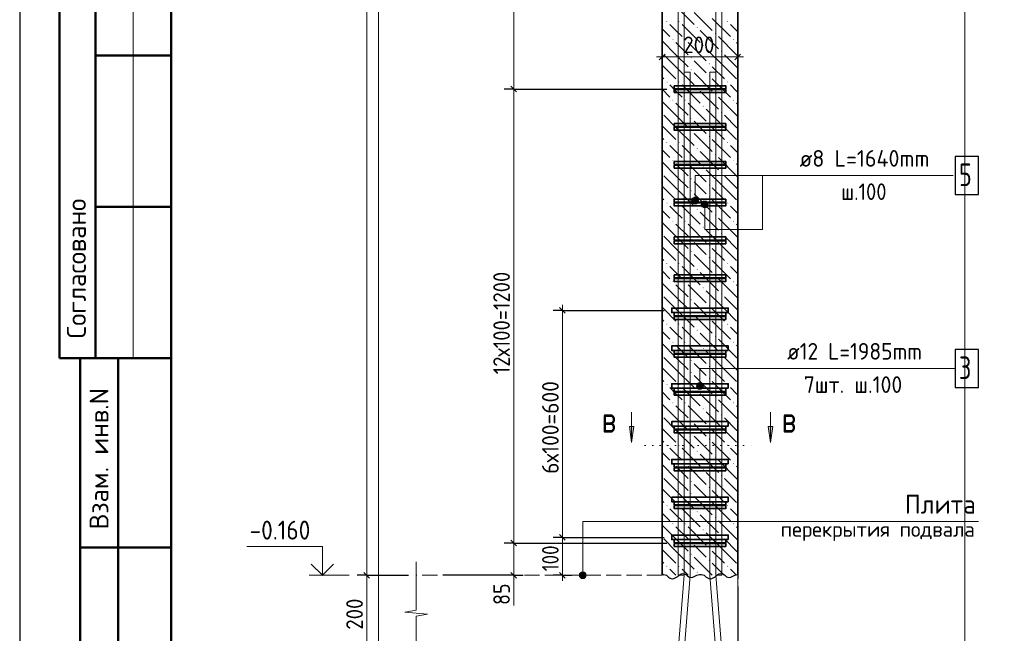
# Model space of a CAD drawing. Header units: millimetres. Extents: x 0 to 42000, y 0 to 29700.
# Tile 2 of 30: x 0 to 13014, y 5364 to 13474. Entities that reach past the tile are written whole.
import ezdxf

# ---------------------------------------------------------------- set-up
doc = ezdxf.new("R2010")
doc.units = ezdxf.units.MM
for name, pattern in [('______2', [270, 200, -70]), ('______5', [1100, 800, -100, 100, -100]), ('______9', [100, 0, -100])]:
    doc.linetypes.add(name, pattern=pattern)
for name, color, linetype, lineweight in [('S1 Продольная арматура', 52, 'Continuous', 25), ('S2 ДОП Продольная арматура', 52, 'Continuous', 25), ('Standard', 7, 'Continuous', 25), ('ЖБ Перекрытие верхний уровень', 7, 'Continuous', 18), ('Оси', 7, '______5', 13), ('Позиционная метка диаметр_ шаг', 7, 'Continuous', 13), ('Позиционная метка линия выноска', 7, 'Continuous', 13), ('Примечания', 7, 'Continuous', 13), ('Узлы символ', 7, 'Continuous', 25), ('Хомут', 52, 'Continuous', 25)]:
    doc.layers.add(name, color=color, linetype=linetype, lineweight=lineweight)
doc.layers.add('ЖБ Пилон', color=7, linetype='______2', lineweight=13, true_color=0xa0a0a0)
doc.styles.add('ISOCPEUR', font='txt')

msp = doc.modelspace()

# ---------------------------------------------------------------- hatches: boundary and pattern name
at = {"layer": 'ЖБ Пилон', "linetype": 'Continuous', "lineweight": 18, "transparency": 33554687}
for points in [[(8548, 13451), (8554, 13457), (8561, 13451), (8554, 13444)], [(8708, 13451), (8714, 13457), (8721, 13451), (8714, 13444)], [(9348, 13451), (9354, 13457), (9361, 13451), (9354, 13444)], [(8948, 13371), (8954, 13377), (8961, 13371), (8954, 13364)], [(9188, 13291), (9194, 13297), (9201, 13291), (9194, 13284)], [(8628, 13211), (8634, 13217), (8641, 13211), (8634, 13204)], [(8788, 13211), (8794, 13217), (8801, 13211), (8794, 13204)], [(9428, 13211), (9434, 13217), (9441, 13211), (9434, 13204)], [(9028, 13131), (9034, 13137), (9041, 13131), (9034, 13124)], [(9268, 13051), (9274, 13057), (9281, 13051), (9274, 13044)], [(8868, 12971), (8874, 12977), (8881, 12971), (8874, 12964)], [(9108, 12891), (9114, 12897), (9121, 12891), (9114, 12884)], [(8868, 12811), (8874, 12817), (8881, 12811), (8874, 12804)], [(8548, 12651), (8554, 12657), (8561, 12651), (8554, 12644)], [(8708, 12651), (8714, 12657), (8721, 12651), (8714, 12644)], [(9108, 12731), (9114, 12737), (9121, 12731), (9114, 12724)], [(9348, 12651), (9354, 12657), (9361, 12651), (9354, 12644)], [(8948, 12571), (8954, 12577), (8961, 12571), (8954, 12564)], [(9188, 12491), (9194, 12497), (9201, 12491), (9194, 12484)], [(8628, 12411), (8634, 12417), (8641, 12411), (8634, 12404)], [(8788, 12411), (8794, 12417), (8801, 12411), (8794, 12404)], [(9428, 12411), (9434, 12417), (9441, 12411), (9434, 12404)], [(9028, 12331), (9034, 12337), (9041, 12331), (9034, 12324)], [(9268, 12251), (9274, 12257), (9281, 12251), (9274, 12244)], [(8868, 12171), (8874, 12177), (8881, 12171), (8874, 12164)], [(8868, 12011), (8874, 12017), (8881, 12011), (8874, 12004)], [(9108, 12091), (9114, 12097), (9121, 12091), (9114, 12084)], [(8548, 11851), (8554, 11857), (8561, 11851), (8554, 11844)], [(8708, 11851), (8714, 11857), (8721, 11851), (8714, 11844)], [(9108, 11931), (9114, 11937), (9121, 11931), (9114, 11924)], [(9348, 11851), (9354, 11857), (9361, 11851), (9354, 11844)], [(8948, 11771), (8954, 11777), (8961, 11771), (8954, 11764)], [(8628, 11611), (8634, 11617), (8641, 11611), (8634, 11604)], [(8788, 11611), (8794, 11617), (8801, 11611), (8794, 11604)], [(9188, 11691), (9194, 11697), (9201, 11691), (9194, 11684)], [(9428, 11611), (9434, 11617), (9441, 11611), (9434, 11604)], [(9028, 11531), (9034, 11537), (9041, 11531), (9034, 11524)], [(9268, 11451), (9274, 11457), (9281, 11451), (9274, 11444)], [(8868, 11371), (8874, 11377), (8881, 11371), (8874, 11364)], [(8868, 11211), (8874, 11217), (8881, 11211), (8874, 11204)], [(9108, 11291), (9114, 11297), (9121, 11291), (9114, 11284)], [(9108, 11131), (9114, 11137), (9121, 11131), (9114, 11124)], [(8548, 11051), (8554, 11057), (8561, 11051), (8554, 11044)], [(8708, 11051), (8714, 11057), (8721, 11051), (8714, 11044)], [(8948, 10971), (8954, 10977), (8961, 10971), (8954, 10964)], [(9348, 11051), (9354, 11057), (9361, 11051), (9354, 11044)], [(8628, 10811), (8634, 10817), (8641, 10811), (8634, 10804)], [(8788, 10811), (8794, 10817), (8801, 10811), (8794, 10804)], [(9188, 10891), (9194, 10897), (9201, 10891), (9194, 10884)], [(9428, 10811), (9434, 10817), (9441, 10811), (9434, 10804)], [(9028, 10731), (9034, 10737), (9041, 10731), (9034, 10724)], [(8868, 10571), (8874, 10577), (8881, 10571), (8874, 10564)], [(9268, 10651), (9274, 10657), (9281, 10651), (9274, 10644)], [(8868, 10411), (8874, 10417), (8881, 10411), (8874, 10404)], [(9108, 10491), (9114, 10497), (9121, 10491), (9114, 10484)], [(9108, 10331), (9114, 10337), (9121, 10331), (9114, 10324)], [(8548, 10251), (8554, 10257), (8561, 10251), (8554, 10244)], [(8708, 10251), (8714, 10257), (8721, 10251), (8714, 10244)], [(8948, 10171), (8954, 10177), (8961, 10171), (8954, 10164)], [(9348, 10251), (9354, 10257), (9361, 10251), (9354, 10244)], [(9188, 10091), (9194, 10097), (9201, 10091), (9194, 10084)], [(8628, 10011), (8634, 10017), (8641, 10011), (8634, 10004)], [(8788, 10011), (8794, 10017), (8801, 10011), (8794, 10004)], [(9028, 9931), (9034, 9937), (9041, 9931), (9034, 9924)], [(9428, 10011), (9434, 10017), (9441, 10011), (9434, 10004)], [(8868, 9771), (8874, 9777), (8881, 9771), (8874, 9764)], [(9268, 9851), (9274, 9857), (9281, 9851), (9274, 9844)], [(9108, 9691), (9114, 9697), (9121, 9691), (9114, 9684)], [(8868, 9611), (8874, 9617), (8881, 9611), (8874, 9604)], [(9108, 9531), (9114, 9537), (9121, 9531), (9114, 9524)], [(8548, 9451), (8554, 9457), (8561, 9451), (8554, 9444)], [(8708, 9451), (8714, 9457), (8721, 9451), (8714, 9444)], [(8948, 9371), (8954, 9377), (8961, 9371), (8954, 9364)], [(9348, 9451), (9354, 9457), (9361, 9451), (9354, 9444)], [(9188, 9291), (9194, 9297), (9201, 9291), (9194, 9284)], [(8628, 9211), (8634, 9217), (8641, 9211), (8634, 9204)], [(8788, 9211), (8794, 9217), (8801, 9211), (8794, 9204)], [(9028, 9131), (9034, 9137), (9041, 9131), (9034, 9124)], [(9428, 9211), (9434, 9217), (9441, 9211), (9434, 9204)], [(9268, 9051), (9274, 9057), (9281, 9051), (9274, 9044)], [(8868, 8971), (8874, 8977), (8881, 8971), (8874, 8964)], [(9108, 8891), (9114, 8897), (9121, 8891), (9114, 8884)], [(8868, 8811), (8874, 8817), (8881, 8811), (8874, 8804)], [(9108, 8731), (9114, 8737), (9121, 8731), (9114, 8724)], [(8548, 8651), (8554, 8657), (8561, 8651), (8554, 8644)], [(8708, 8651), (8714, 8657), (8721, 8651), (8714, 8644)], [(9348, 8651), (9354, 8657), (9361, 8651), (9354, 8644)], [(8948, 8571), (8954, 8577), (8961, 8571), (8954, 8564)], [(9188, 8491), (9194, 8497), (9201, 8491), (9194, 8484)], [(8628, 8411), (8634, 8417), (8641, 8411), (8634, 8404)], [(8788, 8411), (8794, 8417), (8801, 8411), (8794, 8404)], [(9028, 8331), (9034, 8337), (9041, 8331), (9034, 8324)], [(9428, 8411), (9434, 8417), (9441, 8411), (9434, 8404)], [(9268, 8251), (9274, 8257), (9281, 8251), (9274, 8244)], [(8868, 8171), (8874, 8177), (8881, 8171), (8874, 8164)], [(9108, 8091), (9114, 8097), (9121, 8091), (9114, 8084)], [(8868, 8011), (8874, 8017), (8881, 8011), (8874, 8004)], [(8548, 7851), (8554, 7857), (8561, 7851), (8554, 7844)], [(8708, 7851), (8714, 7857), (8721, 7851), (8714, 7844)], [(9108, 7931), (9114, 7937), (9121, 7931), (9114, 7924)], [(9348, 7851), (9354, 7857), (9361, 7851), (9354, 7844)], [(8948, 7771), (8954, 7777), (8961, 7771), (8954, 7764)], [(9188, 7691), (9194, 7697), (9201, 7691), (9194, 7684)], [(8628, 7611), (8634, 7617), (8641, 7611), (8634, 7604)], [(8788, 7611), (8794, 7617), (8801, 7611), (8794, 7604)], [(9428, 7611), (9434, 7617), (9441, 7611), (9434, 7604)], [(9028, 7531), (9034, 7537), (9041, 7531), (9034, 7524)], [(9268, 7451), (9274, 7457), (9281, 7451), (9274, 7444)], [(8868, 7371), (8874, 7377), (8881, 7371), (8874, 7364)], [(9108, 7291), (9114, 7297), (9121, 7291), (9114, 7284)], [(8868, 7211), (8874, 7217), (8881, 7211), (8874, 7204)], [(8548, 7051), (8554, 7057), (8561, 7051), (8554, 7044)], [(8708, 7051), (8714, 7057), (8721, 7051), (8714, 7044)], [(9108, 7131), (9114, 7137), (9121, 7131), (9114, 7124)], [(9348, 7051), (9354, 7057), (9361, 7051), (9354, 7044)], [(8948, 6971), (8954, 6977), (8961, 6971), (8954, 6964)], [(9188, 6891), (9194, 6897), (9201, 6891), (9194, 6884)], [(8628, 6811), (8634, 6817), (8641, 6811), (8634, 6804)], [(8788, 6811), (8794, 6817), (8801, 6811), (8794, 6804)], [(9428, 6811), (9434, 6817), (9441, 6811), (9434, 6804)], [(9028, 6731), (9034, 6737), (9041, 6731), (9034, 6724)], [(9268, 6651), (9274, 6657), (9281, 6651), (9274, 6644)], [(8868, 6571), (8874, 6577), (8881, 6571), (8874, 6564)], [(8868, 6411), (8874, 6417), (8881, 6411), (8874, 6404)], [(9108, 6491), (9114, 6497), (9121, 6491), (9114, 6484)], [(8548, 6251), (8554, 6257), (8561, 6251), (8554, 6244)], [(8708, 6251), (8714, 6257), (8721, 6251), (8714, 6244)], [(9108, 6331), (9114, 6337), (9121, 6331), (9114, 6324)], [(9348, 6251), (9354, 6257), (9361, 6251), (9354, 6244)], [(8948, 6171), (8954, 6177), (8961, 6171), (8954, 6164)]]:
    msp.add_hatch(color=7, dxfattribs=at).paths.add_polyline_path(points, flags=16)
at = {"layer": 'Позиционная метка линия выноска', "linetype": 'Continuous', "lineweight": 13, "transparency": 33554687}
for points in [[(8965, 11104), (8888, 11104), (8881, 11082)], [(8965, 11104), (8881, 11082), (8971, 11082)], [(8971, 11082), (8881, 11082), (8888, 11059)], [(8949, 11120), (8904, 11120), (8888, 11104)], [(8949, 11120), (8888, 11104), (8965, 11104)], [(8971, 11082), (8888, 11059), (8965, 11059)], [(8904, 11120), (8949, 11120), (8926, 11127)], [(9015, 11054), (9093, 11054), (9077, 11070)], [(9015, 11054), (9077, 11070), (9032, 11070)], [(9032, 11070), (9077, 11070), (9054, 11077)], [(8965, 11059), (8888, 11059), (8904, 11043)], [(8965, 11059), (8904, 11043), (8949, 11043)], [(8949, 11043), (8904, 11043), (8926, 11037)], [(9009, 11032), (9099, 11032), (9093, 11054)], [(9009, 11032), (9093, 11054), (9015, 11054)], [(9015, 11009), (9099, 11032), (9009, 11032)], [(9015, 11009), (9093, 11009), (9099, 11032)], [(9032, 10993), (9093, 11009), (9015, 11009)], [(9032, 10993), (9077, 10993), (9093, 11009)], [(9077, 10993), (9032, 10993), (9054, 10987)], [(9030, 8654), (8953, 8654), (8946, 8632)], [(9030, 8654), (8946, 8632), (9036, 8632)], [(9036, 8632), (8946, 8632), (8953, 8609)], [(9014, 8670), (8969, 8670), (8953, 8654)], [(9014, 8670), (8953, 8654), (9030, 8654)], [(9036, 8632), (8953, 8609), (9030, 8609)], [(9030, 8609), (8953, 8609), (8969, 8593)], [(8969, 8670), (9014, 8670), (8991, 8677)], [(9030, 8609), (8969, 8593), (9014, 8593)], [(9014, 8593), (8969, 8593), (8991, 8587)], [(7397, 6132), (7487, 6132), (7481, 6154)], [(7397, 6132), (7481, 6154), (7403, 6154)], [(7403, 6109), (7487, 6132), (7397, 6132)], [(7403, 6154), (7481, 6154), (7465, 6170)], [(7403, 6154), (7465, 6170), (7420, 6170)], [(7403, 6109), (7481, 6109), (7487, 6132)], [(7420, 6170), (7465, 6170), (7442, 6177)], [(7420, 6093), (7481, 6109), (7403, 6109)], [(7420, 6093), (7465, 6093), (7481, 6109)], [(7465, 6093), (7420, 6093), (7442, 6087)]]:
    msp.add_hatch(color=7, dxfattribs=at).paths.add_polyline_path(points)
at = {"layer": 'Узлы символ', "linetype": 'Continuous', "lineweight": 13, "transparency": 33554687}
for points in [[(8118, 8096), (8088, 7886), (8058, 8096)], [(9952, 8096), (9922, 7886), (9892, 8096)]]:
    msp.add_hatch(color=7, dxfattribs=at).paths.add_polyline_path(points, flags=16)

# ---------------------------------------------------------------- linework, layer by layer
at = {"layer": 'S1 Продольная арматура', "color": 7, "linetype": 'Continuous', "lineweight": 18, "transparency": 33554687}
for points in [[(9201, 6132), (9201, 24457), (9196, 24494), (9184, 24532), (9164, 24567), (9140, 24596), (9112, 24619), (9077, 24639), (9039, 24652), (9001, 24657), (5701, 24657), (5701, 24737), (9007, 24737), (9057, 24730), (9109, 24713), (9157, 24686), (9197, 24653), (9230, 24613), (9257, 24565), (9274, 24513), (9281, 24462), (9281, 6132), (9201, 6132)], [(9201, 6132), (9201, 24457), (9196, 24494), (9184, 24532), (9164, 24567), (9140, 24596), (9112, 24619), (9077, 24639), (9039, 24652), (9001, 24657), (5701, 24657), (5701, 24737), (9007, 24737), (9057, 24730), (9109, 24713), (9157, 24686), (9197, 24653), (9230, 24613), (9257, 24565), (9274, 24513), (9281, 24462), (9281, 6132), (9201, 6132)], [(9201, 6132), (9201, 24457), (9196, 24494), (9184, 24532), (9164, 24567), (9140, 24596), (9112, 24619), (9077, 24639), (9039, 24652), (9001, 24657), (5701, 24657), (5701, 24737), (9007, 24737), (9057, 24730), (9109, 24713), (9157, 24686), (9197, 24653), (9230, 24613), (9257, 24565), (9274, 24513), (9281, 24462), (9281, 6132), (9201, 6132)], [(9201, 6132), (9201, 24457), (9196, 24494), (9184, 24532), (9164, 24567), (9140, 24596), (9112, 24619), (9077, 24639), (9039, 24652), (9001, 24657), (5701, 24657), (5701, 24737), (9007, 24737), (9057, 24730), (9109, 24713), (9157, 24686), (9197, 24653), (9230, 24613), (9257, 24565), (9274, 24513), (9281, 24462), (9281, 6132), (9201, 6132)], [(9201, 6132), (9201, 24457), (9196, 24494), (9184, 24532), (9164, 24567), (9140, 24596), (9112, 24619), (9077, 24639), (9039, 24652), (9001, 24657), (5701, 24657), (5701, 24737), (9007, 24737), (9057, 24730), (9109, 24713), (9157, 24686), (9197, 24653), (9230, 24613), (9257, 24565), (9274, 24513), (9281, 24462), (9281, 6132), (9201, 6132)], [(9201, 6132), (9201, 24457), (9196, 24494), (9184, 24532), (9164, 24567), (9140, 24596), (9112, 24619), (9077, 24639), (9039, 24652), (9001, 24657), (5701, 24657), (5701, 24737), (9007, 24737), (9057, 24730), (9109, 24713), (9157, 24686), (9197, 24653), (9230, 24613), (9257, 24565), (9274, 24513), (9281, 24462), (9281, 6132), (9201, 6132)], [(9201, 6132), (9201, 24457), (9196, 24494), (9184, 24532), (9164, 24567), (9140, 24596), (9112, 24619), (9077, 24639), (9039, 24652), (9001, 24657), (5701, 24657), (5701, 24737), (9007, 24737), (9057, 24730), (9109, 24713), (9157, 24686), (9197, 24653), (9230, 24613), (9257, 24565), (9274, 24513), (9281, 24462), (9281, 6132), (9201, 6132)], [(9201, 6132), (9201, 24457), (9196, 24494), (9184, 24532), (9164, 24567), (9140, 24596), (9112, 24619), (9077, 24639), (9039, 24652), (9001, 24657), (5701, 24657), (5701, 24737), (9007, 24737), (9057, 24730), (9109, 24713), (9157, 24686), (9197, 24653), (9230, 24613), (9257, 24565), (9274, 24513), (9281, 24462), (9281, 6132), (9201, 6132)], [(8701, 6132), (8701, 24357), (8696, 24394), (8684, 24432), (8664, 24467), (8640, 24496), (8612, 24519), (8577, 24539), (8539, 24552), (8501, 24557), (5201, 24557), (5201, 24637), (8507, 24637), (8557, 24630), (8609, 24613), (8657, 24586), (8697, 24553), (8730, 24513), (8757, 24465), (8774, 24413), (8781, 24362), (8781, 6132), (8701, 6132)], [(8701, 6132), (8701, 24357), (8696, 24394), (8684, 24432), (8664, 24467), (8640, 24496), (8612, 24519), (8577, 24539), (8539, 24552), (8501, 24557), (5201, 24557), (5201, 24637), (8507, 24637), (8557, 24630), (8609, 24613), (8657, 24586), (8697, 24553), (8730, 24513), (8757, 24465), (8774, 24413), (8781, 24362), (8781, 6132), (8701, 6132)], [(8701, 6132), (8701, 24357), (8696, 24394), (8684, 24432), (8664, 24467), (8640, 24496), (8612, 24519), (8577, 24539), (8539, 24552), (8501, 24557), (5201, 24557), (5201, 24637), (8507, 24637), (8557, 24630), (8609, 24613), (8657, 24586), (8697, 24553), (8730, 24513), (8757, 24465), (8774, 24413), (8781, 24362), (8781, 6132), (8701, 6132)], [(8701, 6132), (8701, 24357), (8696, 24394), (8684, 24432), (8664, 24467), (8640, 24496), (8612, 24519), (8577, 24539), (8539, 24552), (8501, 24557), (5201, 24557), (5201, 24637), (8507, 24637), (8557, 24630), (8609, 24613), (8657, 24586), (8697, 24553), (8730, 24513), (8757, 24465), (8774, 24413), (8781, 24362), (8781, 6132), (8701, 6132)], [(8701, 6132), (8701, 24357), (8696, 24394), (8684, 24432), (8664, 24467), (8640, 24496), (8612, 24519), (8577, 24539), (8539, 24552), (8501, 24557), (5201, 24557), (5201, 24637), (8507, 24637), (8557, 24630), (8609, 24613), (8657, 24586), (8697, 24553), (8730, 24513), (8757, 24465), (8774, 24413), (8781, 24362), (8781, 6132), (8701, 6132)], [(8701, 6132), (8701, 24357), (8696, 24394), (8684, 24432), (8664, 24467), (8640, 24496), (8612, 24519), (8577, 24539), (8539, 24552), (8501, 24557), (5201, 24557), (5201, 24637), (8507, 24637), (8557, 24630), (8609, 24613), (8657, 24586), (8697, 24553), (8730, 24513), (8757, 24465), (8774, 24413), (8781, 24362), (8781, 6132), (8701, 6132)], [(8701, 6132), (8701, 24357), (8696, 24394), (8684, 24432), (8664, 24467), (8640, 24496), (8612, 24519), (8577, 24539), (8539, 24552), (8501, 24557), (5201, 24557), (5201, 24637), (8507, 24637), (8557, 24630), (8609, 24613), (8657, 24586), (8697, 24553), (8730, 24513), (8757, 24465), (8774, 24413), (8781, 24362), (8781, 6132), (8701, 6132)], [(8701, 6132), (8701, 24357), (8696, 24394), (8684, 24432), (8664, 24467), (8640, 24496), (8612, 24519), (8577, 24539), (8539, 24552), (8501, 24557), (5201, 24557), (5201, 24637), (8507, 24637), (8557, 24630), (8609, 24613), (8657, 24586), (8697, 24553), (8730, 24513), (8757, 24465), (8774, 24413), (8781, 24362), (8781, 6132), (8701, 6132)], [(8701, 4092), (8701, 5134), (8781, 6133), (8781, 12782), (8861, 12782), (8861, 6130), (8781, 5130), (8781, 4092), (8701, 4092)], [(8701, 4092), (8701, 5134), (8781, 6133), (8781, 12782), (8861, 12782), (8861, 6130), (8781, 5130), (8781, 4092), (8701, 4092)], [(8701, 4092), (8701, 5134), (8781, 6133), (8781, 12782), (8861, 12782), (8861, 6130), (8781, 5130), (8781, 4092), (8701, 4092)], [(8701, 4092), (8701, 5134), (8781, 6133), (8781, 12782), (8861, 12782), (8861, 6130), (8781, 5130), (8781, 4092), (8701, 4092)], [(8701, 4092), (8701, 5134), (8781, 6133), (8781, 12782), (8861, 12782), (8861, 6130), (8781, 5130), (8781, 4092), (8701, 4092)], [(8701, 4092), (8701, 5134), (8781, 6133), (8781, 12782), (8861, 12782), (8861, 6130), (8781, 5130), (8781, 4092), (8701, 4092)], [(8701, 4092), (8701, 5134), (8781, 6133), (8781, 12782), (8861, 12782), (8861, 6130), (8781, 5130), (8781, 4092), (8701, 4092)], [(8701, 4092), (8701, 5134), (8781, 6133), (8781, 12782), (8861, 12782), (8861, 6130), (8781, 5130), (8781, 4092), (8701, 4092)], [(9201, 4092), (9201, 5130), (9121, 6130), (9121, 12782), (9201, 12782), (9201, 6133), (9281, 5134), (9281, 4092), (9201, 4092)], [(9201, 4092), (9201, 5130), (9121, 6130), (9121, 12782), (9201, 12782), (9201, 6133), (9281, 5134), (9281, 4092), (9201, 4092)], [(9201, 4092), (9201, 5130), (9121, 6130), (9121, 12782), (9201, 12782), (9201, 6133), (9281, 5134), (9281, 4092), (9201, 4092)], [(9201, 4092), (9201, 5130), (9121, 6130), (9121, 12782), (9201, 12782), (9201, 6133), (9281, 5134), (9281, 4092), (9201, 4092)], [(9201, 4092), (9201, 5130), (9121, 6130), (9121, 12782), (9201, 12782), (9201, 6133), (9281, 5134), (9281, 4092), (9201, 4092)], [(9201, 4092), (9201, 5130), (9121, 6130), (9121, 12782), (9201, 12782), (9201, 6133), (9281, 5134), (9281, 4092), (9201, 4092)], [(9201, 4092), (9201, 5130), (9121, 6130), (9121, 12782), (9201, 12782), (9201, 6133), (9281, 5134), (9281, 4092), (9201, 4092)], [(9201, 4092), (9201, 5130), (9121, 6130), (9121, 12782), (9201, 12782), (9201, 6133), (9281, 5134), (9281, 4092), (9201, 4092)]]:
    msp.add_lwpolyline(points, dxfattribs=at)
at = {"layer": 'S2 ДОП Продольная арматура', "color": 7, "linetype": 'Continuous', "lineweight": 35, "transparency": 33554687}
for points in [[(9364, 9602), (8619, 9602), (8619, 9662), (9364, 9662), (9364, 9602)], [(9364, 9602), (8619, 9602), (8619, 9662), (9364, 9662), (9364, 9602)], [(9364, 9102), (8619, 9102), (8619, 9162), (9364, 9162), (9364, 9102)], [(9364, 9102), (8619, 9102), (8619, 9162), (9364, 9162), (9364, 9102)], [(9364, 8602), (8619, 8602), (8619, 8662), (9364, 8662), (9364, 8602)], [(9364, 8602), (8619, 8602), (8619, 8662), (9364, 8662), (9364, 8602)], [(9364, 8102), (8619, 8102), (8619, 8162), (9364, 8162), (9364, 8102)], [(9364, 8102), (8619, 8102), (8619, 8162), (9364, 8162), (9364, 8102)], [(9364, 7602), (8619, 7602), (8619, 7662), (9364, 7662), (9364, 7602)], [(9364, 7602), (8619, 7602), (8619, 7662), (9364, 7662), (9364, 7602)], [(9364, 7102), (8619, 7102), (8619, 7162), (9364, 7162), (9364, 7102)], [(9364, 7102), (8619, 7102), (8619, 7162), (9364, 7162), (9364, 7102)], [(9364, 6602), (8619, 6602), (8619, 6662), (9364, 6662), (9364, 6602)], [(9364, 6602), (8619, 6602), (8619, 6662), (9364, 6662), (9364, 6602)]]:
    msp.add_lwpolyline(points, dxfattribs=at)
at = {"layer": 'S2 ДОП Продольная арматура', "color": 7, "linetype": 'Continuous', "lineweight": 25, "transparency": 33554687}
msp.add_lwpolyline([(12364, 8614), (12674, 8614), (12674, 9114), (12364, 9114), (12364, 8614)], dxfattribs=at)
at = {"layer": 'Standard', "color": 7, "linetype": 'Continuous', "lineweight": 25, "transparency": 33554687}
for p, q in [((2000, 29200), (2000, 1058)), ((8454, 12944), (8529, 13019)), ((9454, 12944), (9529, 13019)), ((6567, 12519), (6492, 12594)), ((7211, 9594), (7136, 9669)), ((7211, 6594), (7136, 6669)), ((6567, 6519), (6492, 6594)), ((4549, 6169), (4624, 6094)), ((6567, 6094), (6492, 6169)), ((7211, 6094), (7136, 6169))]:
    msp.add_line(p, q, dxfattribs=at)
at = {"layer": 'Standard', "color": 7, "linetype": 'Continuous', "lineweight": 13, "transparency": 33554687}
for p, q in [((4586, 24032), (4586, 6132)), ((6529, 12557), (6529, 19557)), ((1500, 15500), (1500, 9000)), ((8491, 12982), (8416, 12982)), ((8491, 12982), (9491, 12982)), ((9491, 12982), (9566, 12982)), ((6529, 6557), (6529, 12557)), ((7174, 9632), (7174, 9707)), ((7174, 6632), (7174, 9632)), ((6529, 6132), (6529, 6557)), ((7174, 6132), (7174, 6632)), ((4356, 6132), (3826, 6132)), ((4586, 6132), (4586, 5132)), ((6529, 6132), (6529, 6057)), ((7174, 6132), (7174, 6057))]:
    msp.add_line(p, q, dxfattribs=at)
at = {"layer": 'Standard', "color": 7, "linetype": 'Continuous', "lineweight": 50, "transparency": 33554687}
for p, q in [((527, 15500), (527, 9000)), ((527, 15500), (527, 9000)), ((1000, 15500), (1000, 9000)), ((2000, 13000), (1000, 13000)), ((2000, 11000), (1000, 11000)), ((0, 9000), (6, 9000)), ((527, 9000), (2000, 9000)), ((800, 500), (800, 9000)), ((800, 500), (800, 9000)), ((1300, 500), (1300, 9000)), ((800, 6500), (2000, 6500))]:
    msp.add_line(p, q, dxfattribs=at)
at = {"layer": 'Standard', "color": 7, "linetype": 'Continuous', "lineweight": -3, "transparency": 33554687}
for p, q in [((8491, 12982), (8491, 13107)), ((9491, 12982), (9491, 13107)), ((8491, 12982), (8491, 12857)), ((8491, 12982), (8491, 12982)), ((9491, 12982), (9491, 12857)), ((9491, 12982), (9491, 12982)), ((6529, 12557), (6404, 12557)), ((6529, 12557), (6654, 12557)), ((6529, 12557), (8551, 12557)), ((7174, 9632), (7049, 9632)), ((7174, 9632), (7299, 9632)), ((7174, 9632), (8519, 9632)), ((6529, 6557), (6404, 6557)), ((6529, 6557), (6654, 6557)), ((7174, 6632), (7049, 6632)), ((7174, 6632), (7299, 6632)), ((4586, 6132), (4461, 6132)), ((4586, 6132), (4711, 6132)), ((4586, 6132), (5141, 6132)), ((6529, 6132), (6404, 6132)), ((6529, 6132), (6654, 6132)), ((7174, 6132), (7049, 6132)), ((7174, 6132), (7299, 6132)), ((7174, 6132), (7174, 6132))]:
    msp.add_line(p, q, dxfattribs=at)
at = {"layer": 'Standard', "color": 7, "linetype": 'Continuous', "lineweight": 25, "transparency": 33554687}
msp.add_lwpolyline([(0, 0), (42000, 0), (42000, 29700), (0, 29700), (0, 0)], close=True, dxfattribs=at)
at = {"layer": 'Standard', "color": 7, "linetype": 'Continuous', "lineweight": 50, "transparency": 33554687}
msp.add_lwpolyline([(2000, 29200), (41500, 29200), (41500, 500), (2000, 500), (2000, 29200)], close=True, dxfattribs=at)
at = {"layer": 'Standard', "color": 7, "linetype": 'Continuous', "lineweight": 13, "transparency": 33554687}
for points in [[(23000, 29200), (2000, 29200), (2000, 500), (23000, 500), (23000, 29200)], [(4000, 6132), (4000, 6512), (3000, 6512)]]:
    msp.add_lwpolyline(points, dxfattribs=at)
at = {"layer": 'Standard', "color": 254, "linetype": 'Continuous', "lineweight": 18, "true_color": 0xc4c4ff, "transparency": 33554687}
msp.add_lwpolyline([(4741, 3632), (12491, 3632), (12491, 25532), (4741, 25532), (4741, 3632)], dxfattribs=at)
at = {"layer": 'Standard', "color": 7, "linetype": 'Continuous', "lineweight": -3, "transparency": 33554687}
for points in [[(6529, 6557), (7110, 6557), (7110, 6557), (8551, 6557)], [(7174, 6632), (7487, 6632), (7487, 6632), (8519, 6632)], [(6529, 6132), (6512, 6132), (6512, 6132), (6512, 6132), (6512, 6132), (6512, 6132), (6512, 6132), (6512, 6132), (6512, 6132), (6512, 6132), (6512, 6132), (5591, 6132)]]:
    msp.add_lwpolyline(points, dxfattribs=at)
at = {"layer": 'Standard', "color": 7, "linetype": 'Continuous', "lineweight": 35, "transparency": 33554687}
msp.add_lwpolyline([(4148, 6280), (4000, 6132), (3852, 6280)], dxfattribs=at)
at = {"layer": 'ЖБ Перекрытие верхний уровень', "color": 7, "linetype": '______2', "lineweight": 18, "transparency": 33554687}
for p, q in [((8491, 6132), (5241, 6132)), ((9491, 5132), (9491, 6132))]:
    msp.add_line(p, q, dxfattribs=at)
at = {"layer": 'ЖБ Пилон', "color": 7, "linetype": 'Continuous', "lineweight": 35, "transparency": 33554687}
for p, q in [((8491, 24032), (8491, 6132)), ((9491, 6132), (9491, 24032))]:
    msp.add_line(p, q, dxfattribs=at)
at = {"layer": 'ЖБ Пилон', "color": 9, "linetype": 'Continuous', "lineweight": 18, "true_color": 0xc7c7c7, "transparency": 33554687}
for p, q in [((8674, 13651), (8914, 13411)), ((8914, 13571), (9154, 13331)), ((8674, 13331), (8594, 13411)), ((8754, 13411), (8994, 13171)), ((9154, 13491), (9394, 13251)), ((9474, 13331), (9394, 13411)), ((8491, 13354), (8594, 13251)), ((8754, 13251), (8674, 13331)), ((8994, 13331), (9234, 13091)), ((9491, 13314), (9474, 13331)), ((8674, 13011), (8491, 13194)), ((8674, 13171), (8834, 13011)), ((8834, 13171), (9074, 12931)), ((9474, 13011), (9234, 13251)), ((9474, 13171), (9491, 13154)), ((9314, 12851), (9074, 13091)), ((8514, 13011), (8674, 12851)), ((8674, 13011), (8834, 12851)), ((8994, 12851), (8914, 12931)), ((9314, 13011), (9474, 12851)), ((9474, 13011), (9491, 12994)), ((8514, 12851), (8491, 12873)), ((8514, 12851), (8674, 12691)), ((8674, 12851), (8914, 12611)), ((8914, 12771), (9154, 12531)), ((9074, 12771), (8994, 12851)), ((9154, 12851), (9314, 12691)), ((9314, 12851), (9474, 12691)), ((9474, 12851), (9491, 12834)), ((8491, 12714), (8514, 12691)), ((9154, 12691), (9394, 12451)), ((8491, 12554), (8594, 12451)), ((8674, 12531), (8594, 12611)), ((8754, 12451), (8674, 12531)), ((8754, 12611), (8994, 12371)), ((8994, 12531), (9234, 12291)), ((9474, 12531), (9394, 12611)), ((9491, 12514), (9474, 12531)), ((8674, 12211), (8491, 12394)), ((8674, 12371), (8834, 12211)), ((8834, 12371), (9074, 12131)), ((9474, 12211), (9234, 12451)), ((9474, 12371), (9491, 12354)), ((9314, 12051), (9074, 12291)), ((8514, 12211), (8674, 12051)), ((8674, 12211), (8834, 12051)), ((8994, 12051), (8914, 12131)), ((9314, 12211), (9474, 12051)), ((9474, 12211), (9491, 12194)), ((8514, 12051), (8491, 12073)), ((8514, 12051), (8674, 11891)), ((8674, 12051), (8914, 11811)), ((9074, 11971), (8994, 12051)), ((9154, 12051), (9314, 11891)), ((9314, 12051), (9474, 11891)), ((9474, 12051), (9491, 12034)), ((8491, 11914), (8514, 11891)), ((8914, 11971), (9154, 11731)), ((9154, 11891), (9394, 11651)), ((8491, 11754), (8594, 11651)), ((8674, 11731), (8594, 11811)), ((8754, 11651), (8674, 11731)), ((8754, 11811), (8994, 11571)), ((8994, 11731), (9234, 11491)), ((9474, 11731), (9394, 11811)), ((9491, 11714), (9474, 11731)), ((8674, 11411), (8491, 11594)), ((9474, 11411), (9234, 11651)), ((8674, 11571), (8834, 11411)), ((8834, 11571), (9074, 11331)), ((9314, 11251), (9074, 11491)), ((9474, 11571), (9491, 11554)), ((8514, 11411), (8674, 11251)), ((8674, 11411), (8834, 11251)), ((8994, 11251), (8914, 11331)), ((9314, 11411), (9474, 11251)), ((9474, 11411), (9491, 11394)), ((8514, 11251), (8491, 11273)), ((8514, 11251), (8674, 11091)), ((8674, 11251), (8914, 11011)), ((9074, 11171), (8994, 11251)), ((9154, 11251), (9314, 11091)), ((9314, 11251), (9474, 11091)), ((9474, 11251), (9491, 11234)), ((8491, 11114), (8514, 11091)), ((8914, 11171), (9154, 10931)), ((9154, 11091), (9394, 10851)), ((8491, 10954), (8594, 10851)), ((8674, 10931), (8594, 11011)), ((8754, 11011), (8994, 10771)), ((9474, 10931), (9394, 11011)), ((8754, 10851), (8674, 10931)), ((8994, 10931), (9234, 10691)), ((9474, 10611), (9234, 10851)), ((9491, 10914), (9474, 10931)), ((8674, 10611), (8491, 10794)), ((8674, 10771), (8834, 10611)), ((8834, 10771), (9074, 10531)), ((9314, 10451), (9074, 10691)), ((9474, 10771), (9491, 10754)), ((8514, 10611), (8674, 10451)), ((8674, 10611), (8834, 10451)), ((9314, 10611), (9474, 10451)), ((9474, 10611), (9491, 10594)), ((8514, 10451), (8491, 10473)), ((8514, 10451), (8674, 10291)), ((8674, 10451), (8914, 10211)), ((8994, 10451), (8914, 10531)), ((9074, 10371), (8994, 10451)), ((9154, 10451), (9314, 10291)), ((9314, 10451), (9474, 10291)), ((9474, 10451), (9491, 10434)), ((8491, 10314), (8514, 10291)), ((8914, 10371), (9154, 10131)), ((9154, 10291), (9394, 10051)), ((8491, 10154), (8594, 10051)), ((8674, 10131), (8594, 10211)), ((8754, 10211), (8994, 9971)), ((9474, 10131), (9394, 10211)), ((8754, 10051), (8674, 10131)), ((8994, 10131), (9234, 9891)), ((9474, 9811), (9234, 10051)), ((9491, 10114), (9474, 10131)), ((8674, 9811), (8491, 9994)), ((8674, 9971), (8834, 9811)), ((8834, 9971), (9074, 9731)), ((9314, 9651), (9074, 9891)), ((9474, 9971), (9491, 9954)), ((8514, 9811), (8674, 9651)), ((8674, 9811), (8834, 9651)), ((9314, 9811), (9474, 9651)), ((9474, 9811), (9491, 9794)), ((8514, 9651), (8491, 9673)), ((8514, 9651), (8674, 9491)), ((8674, 9651), (8914, 9411)), ((8994, 9651), (8914, 9731)), ((9074, 9571), (8994, 9651)), ((9154, 9651), (9314, 9491)), ((9314, 9651), (9474, 9491)), ((9474, 9651), (9491, 9634)), ((8491, 9514), (8514, 9491)), ((8914, 9571), (9154, 9331)), ((8674, 9331), (8594, 9411)), ((8754, 9411), (8994, 9171)), ((9154, 9491), (9394, 9251)), ((9474, 9331), (9394, 9411)), ((8491, 9354), (8594, 9251)), ((8754, 9251), (8674, 9331)), ((8994, 9331), (9234, 9091)), ((9474, 9011), (9234, 9251)), ((9491, 9314), (9474, 9331)), ((8674, 9011), (8491, 9194)), ((8674, 9171), (8834, 9011)), ((8834, 9171), (9074, 8931)), ((9474, 9171), (9491, 9154)), ((8514, 9011), (8674, 8851)), ((8674, 9011), (8834, 8851)), ((9314, 8851), (9074, 9091)), ((9314, 9011), (9474, 8851)), ((9474, 9011), (9491, 8994)), ((8514, 8851), (8491, 8873)), ((8514, 8851), (8674, 8691)), ((8674, 8851), (8914, 8611)), ((8994, 8851), (8914, 8931)), ((9074, 8771), (8994, 8851)), ((9154, 8851), (9314, 8691)), ((9314, 8851), (9474, 8691)), ((9474, 8851), (9491, 8834)), ((8914, 8771), (9154, 8531)), ((8491, 8714), (8514, 8691)), ((8674, 8531), (8594, 8611)), ((8754, 8611), (8994, 8371)), ((9154, 8691), (9394, 8451)), ((9474, 8531), (9394, 8611)), ((8491, 8554), (8594, 8451)), ((8754, 8451), (8674, 8531)), ((8994, 8531), (9234, 8291)), ((9491, 8514), (9474, 8531)), ((8674, 8211), (8491, 8394)), ((8674, 8371), (8834, 8211)), ((8834, 8371), (9074, 8131)), ((9474, 8211), (9234, 8451)), ((9474, 8371), (9491, 8354)), ((8514, 8211), (8674, 8051)), ((8674, 8211), (8834, 8051)), ((9314, 8051), (9074, 8291)), ((9314, 8211), (9474, 8051)), ((9474, 8211), (9491, 8194)), ((8514, 8051), (8491, 8073)), ((8994, 8051), (8914, 8131)), ((8514, 8051), (8674, 7891)), ((8674, 8051), (8914, 7811)), ((8914, 7971), (9154, 7731)), ((9074, 7971), (8994, 8051)), ((9154, 8051), (9314, 7891)), ((9314, 8051), (9474, 7891)), ((9474, 8051), (9491, 8034)), ((8491, 7914), (8514, 7891)), ((8674, 7731), (8594, 7811)), ((8754, 7811), (8994, 7571)), ((9154, 7891), (9394, 7651)), ((9474, 7731), (9394, 7811)), ((8491, 7754), (8594, 7651)), ((8754, 7651), (8674, 7731)), ((8994, 7731), (9234, 7491)), ((9491, 7714), (9474, 7731)), ((8674, 7411), (8491, 7594)), ((8674, 7571), (8834, 7411)), ((8834, 7571), (9074, 7331)), ((9474, 7411), (9234, 7651)), ((9474, 7571), (9491, 7554)), ((9314, 7251), (9074, 7491)), ((8514, 7411), (8674, 7251)), ((8674, 7411), (8834, 7251)), ((8994, 7251), (8914, 7331)), ((9314, 7411), (9474, 7251)), ((9474, 7411), (9491, 7394)), ((8514, 7251), (8491, 7273)), ((8514, 7251), (8674, 7091)), ((8674, 7251), (8914, 7011)), ((8914, 7171), (9154, 6931)), ((9074, 7171), (8994, 7251)), ((9154, 7251), (9314, 7091)), ((9314, 7251), (9474, 7091)), ((9474, 7251), (9491, 7234)), ((8491, 7114), (8514, 7091)), ((9154, 7091), (9394, 6851)), ((8491, 6954), (8594, 6851)), ((8674, 6931), (8594, 7011)), ((8754, 6851), (8674, 6931)), ((8754, 7011), (8994, 6771)), ((8994, 6931), (9234, 6691)), ((9474, 6931), (9394, 7011)), ((9491, 6914), (9474, 6931)), ((8674, 6611), (8491, 6794)), ((8674, 6771), (8834, 6611)), ((8834, 6771), (9074, 6531)), ((9474, 6611), (9234, 6851)), ((9474, 6771), (9491, 6754)), ((9314, 6451), (9074, 6691)), ((8514, 6611), (8674, 6451)), ((8674, 6611), (8834, 6451)), ((8994, 6451), (8914, 6531)), ((9314, 6611), (9474, 6451)), ((9474, 6611), (9491, 6594)), ((8514, 6451), (8491, 6473)), ((8514, 6451), (8674, 6291)), ((8674, 6451), (8914, 6211)), ((9074, 6371), (8994, 6451)), ((9154, 6451), (9314, 6291)), ((9314, 6451), (9474, 6291)), ((9474, 6451), (9491, 6434)), ((8491, 6314), (8514, 6291)), ((8914, 6371), (9153, 6132)), ((9154, 6291), (9313, 6132)), ((8491, 6154), (8513, 6132)), ((8673, 6132), (8594, 6211)), ((8754, 6211), (8833, 6132)), ((9473, 6132), (9394, 6211))]:
    msp.add_line(p, q, dxfattribs=at)
at = {"layer": 'Оси', "color": 8, "linetype": '______5', "lineweight": -3, "transparency": 33554687}
msp.add_line((9491, 7082), (9491, 3466), dxfattribs=at)
at = {"layer": 'Позиционная метка линия выноска', "color": 7, "linetype": 'Continuous', "lineweight": 13, "transparency": 33554687}
for p, q in [((8881, 11082), (8881, 11082)), ((8926, 11127), (8926, 11127)), ((8971, 11082), (8971, 11082)), ((9054, 11077), (9054, 11077)), ((8926, 11037), (8926, 11037)), ((9009, 11032), (9009, 11032)), ((9054, 10987), (9054, 10987)), ((9099, 11032), (9099, 11032)), ((8946, 8632), (8946, 8632)), ((8991, 8677), (8991, 8677)), ((9036, 8632), (9036, 8632)), ((8991, 8587), (8991, 8587)), ((7397, 6132), (7397, 6132)), ((7442, 6177), (7442, 6177)), ((7487, 6132), (7487, 6132)), ((7442, 6087), (7442, 6087))]:
    msp.add_line(p, q, dxfattribs=at)
for points in [[(12339, 11414), (8926, 11414), (8926, 11082)], [(9816, 11414), (9816, 10700), (9054, 10700), (9054, 11032)], [(12354, 8864), (8991, 8864), (8991, 8632)], [(7442, 6132), (7442, 6840), (12674, 6840)]]:
    msp.add_lwpolyline(points, dxfattribs=at)
for centre in [(8926, 11082), (9054, 11032), (8991, 8632), (7442, 6132)]:
    msp.add_circle(centre, 45, dxfattribs=at)
at = {"layer": 'Примечания', "color": 7, "linetype": 'Continuous', "lineweight": 13, "transparency": 33554687}
for p, q in [((5241, 6307), (5241, 5672)), ((6529, 6132), (6529, 5732)), ((5241, 5672), (5091, 5645)), ((5091, 5645), (5391, 5618)), ((5391, 5618), (5241, 5591)), ((5241, 5591), (5241, 4957))]:
    msp.add_line(p, q, dxfattribs=at)
at = {"layer": 'Примечания', "color": 7, "linetype": 'Continuous', "lineweight": 25, "transparency": 33554687}
msp.add_line((9491, 6141), (9491, 6141), dxfattribs=at)
for points in [[(8491, 6141), (8510, 6141), (8530, 6138), (8548, 6131), (8562, 6120), (8575, 6107), (8589, 6096), (8608, 6090), (8627, 6086), (8647, 6090), (8665, 6097), (8682, 6105), (8697, 6116), (8711, 6128), (8725, 6139), (8742, 6148), (8761, 6153), (8781, 6152), (8801, 6147), (8815, 6136), (8828, 6124), (8842, 6112), (8859, 6104), (8879, 6102), (8899, 6107), (8916, 6114), (8933, 6123), (8951, 6131), (8968, 6139), (8987, 6143), (8991, 6143)], [(8991, 6141), (9010, 6141), (9030, 6138), (9048, 6131), (9062, 6120), (9075, 6107), (9089, 6096), (9108, 6090), (9127, 6086), (9147, 6090), (9165, 6097), (9182, 6105), (9197, 6116), (9211, 6128), (9225, 6139), (9242, 6148), (9261, 6153), (9281, 6152), (9301, 6147), (9315, 6136), (9328, 6124), (9342, 6112), (9359, 6104), (9379, 6102), (9399, 6107), (9416, 6114), (9433, 6123), (9451, 6131), (9468, 6139), (9487, 6143), (9491, 6143)]]:
    msp.add_lwpolyline(points, dxfattribs=at)
at = {"layer": 'Узлы символ', "color": 7, "linetype": 'Continuous', "lineweight": 13, "transparency": 33554687}
for p, q in [((8088, 7886), (8088, 8286)), ((9922, 7886), (9922, 8286)), ((8088, 7886), (8058, 8096)), ((8058, 8096), (8118, 8096)), ((8088, 8096), (8088, 8111)), ((8118, 8096), (8088, 7886)), ((9922, 7886), (9892, 8096)), ((9892, 8096), (9952, 8096)), ((9922, 8096), (9922, 8111)), ((9952, 8096), (9922, 7886)), ((8088, 7886), (8088, 7886)), ((8088, 7886), (8088, 7886)), ((8088, 7886), (8088, 7886)), ((9922, 7886), (9922, 7886)), ((9922, 7886), (9922, 7886)), ((9922, 7886), (9922, 7886))]:
    msp.add_line(p, q, dxfattribs=at)
at = {"layer": 'Узлы символ', "color": 7, "linetype": '______9', "lineweight": 13, "transparency": 33554687}
msp.add_line((8266, 7847), (9716, 7847), dxfattribs=at)
at = {"layer": 'Хомут', "color": 7, "linetype": 'Continuous', "lineweight": 35, "transparency": 33554687}
for points in [[(8651, 12602), (9331, 12602), (9331, 12562), (8651, 12562), (8651, 12602)], [(8651, 12602), (9331, 12602), (9331, 12562), (8651, 12562), (8651, 12602)], [(8651, 12552), (9331, 12552), (9331, 12512), (8651, 12512), (8651, 12552)], [(8651, 12552), (9331, 12552), (9331, 12512), (8651, 12512), (8651, 12552)], [(8651, 12102), (9331, 12102), (9331, 12062), (8651, 12062), (8651, 12102)], [(8651, 12102), (9331, 12102), (9331, 12062), (8651, 12062), (8651, 12102)], [(8651, 12052), (9331, 12052), (9331, 12012), (8651, 12012), (8651, 12052)], [(8651, 12052), (9331, 12052), (9331, 12012), (8651, 12012), (8651, 12052)], [(8651, 11602), (9331, 11602), (9331, 11562), (8651, 11562), (8651, 11602)], [(8651, 11602), (9331, 11602), (9331, 11562), (8651, 11562), (8651, 11602)], [(8651, 11552), (9331, 11552), (9331, 11512), (8651, 11512), (8651, 11552)], [(8651, 11552), (9331, 11552), (9331, 11512), (8651, 11512), (8651, 11552)], [(8651, 11102), (9331, 11102), (9331, 11062), (8651, 11062), (8651, 11102)], [(8651, 11102), (9331, 11102), (9331, 11062), (8651, 11062), (8651, 11102)], [(8651, 11052), (9331, 11052), (9331, 11012), (8651, 11012), (8651, 11052)], [(8651, 11052), (9331, 11052), (9331, 11012), (8651, 11012), (8651, 11052)], [(8651, 10602), (9331, 10602), (9331, 10562), (8651, 10562), (8651, 10602)], [(8651, 10602), (9331, 10602), (9331, 10562), (8651, 10562), (8651, 10602)], [(8651, 10552), (9331, 10552), (9331, 10512), (8651, 10512), (8651, 10552)], [(8651, 10552), (9331, 10552), (9331, 10512), (8651, 10512), (8651, 10552)], [(8651, 10102), (9331, 10102), (9331, 10062), (8651, 10062), (8651, 10102)], [(8651, 10102), (9331, 10102), (9331, 10062), (8651, 10062), (8651, 10102)], [(8651, 10052), (9331, 10052), (9331, 10012), (8651, 10012), (8651, 10052)], [(8651, 10052), (9331, 10052), (9331, 10012), (8651, 10012), (8651, 10052)], [(8651, 9602), (9331, 9602), (9331, 9562), (8651, 9562), (8651, 9602)], [(8651, 9602), (9331, 9602), (9331, 9562), (8651, 9562), (8651, 9602)], [(8651, 9552), (9331, 9552), (9331, 9512), (8651, 9512), (8651, 9552)], [(8651, 9552), (9331, 9552), (9331, 9512), (8651, 9512), (8651, 9552)], [(8651, 9102), (9331, 9102), (9331, 9062), (8651, 9062), (8651, 9102)], [(8651, 9102), (9331, 9102), (9331, 9062), (8651, 9062), (8651, 9102)], [(8651, 9052), (9331, 9052), (9331, 9012), (8651, 9012), (8651, 9052)], [(8651, 9052), (9331, 9052), (9331, 9012), (8651, 9012), (8651, 9052)], [(8651, 8602), (9331, 8602), (9331, 8562), (8651, 8562), (8651, 8602)], [(8651, 8602), (9331, 8602), (9331, 8562), (8651, 8562), (8651, 8602)], [(8651, 8552), (9331, 8552), (9331, 8512), (8651, 8512), (8651, 8552)], [(8651, 8552), (9331, 8552), (9331, 8512), (8651, 8512), (8651, 8552)], [(8651, 8102), (9331, 8102), (9331, 8062), (8651, 8062), (8651, 8102)], [(8651, 8102), (9331, 8102), (9331, 8062), (8651, 8062), (8651, 8102)], [(8651, 8052), (9331, 8052), (9331, 8012), (8651, 8012), (8651, 8052)], [(8651, 8052), (9331, 8052), (9331, 8012), (8651, 8012), (8651, 8052)], [(8651, 7602), (9331, 7602), (9331, 7562), (8651, 7562), (8651, 7602)], [(8651, 7602), (9331, 7602), (9331, 7562), (8651, 7562), (8651, 7602)], [(8651, 7552), (9331, 7552), (9331, 7512), (8651, 7512), (8651, 7552)], [(8651, 7552), (9331, 7552), (9331, 7512), (8651, 7512), (8651, 7552)], [(8651, 7102), (9331, 7102), (9331, 7062), (8651, 7062), (8651, 7102)], [(8651, 7102), (9331, 7102), (9331, 7062), (8651, 7062), (8651, 7102)], [(8651, 7052), (9331, 7052), (9331, 7012), (8651, 7012), (8651, 7052)], [(8651, 7052), (9331, 7052), (9331, 7012), (8651, 7012), (8651, 7052)], [(8651, 6602), (9331, 6602), (9331, 6562), (8651, 6562), (8651, 6602)], [(8651, 6602), (9331, 6602), (9331, 6562), (8651, 6562), (8651, 6602)], [(8651, 6552), (9331, 6552), (9331, 6512), (8651, 6512), (8651, 6552)], [(8651, 6552), (9331, 6552), (9331, 6512), (8651, 6512), (8651, 6552)]]:
    msp.add_lwpolyline(points, dxfattribs=at)
at = {"layer": 'Хомут', "color": 7, "linetype": 'Continuous', "lineweight": 25, "transparency": 33554687}
msp.add_lwpolyline([(12364, 11164), (12674, 11164), (12674, 11664), (12364, 11664), (12364, 11164)], dxfattribs=at)

# ---------------------------------------------------------------- texts
at = {"layer": 'S2 ДОП Продольная арматура', "color": 7, "linetype": 'Continuous', "lineweight": 13, "transparency": 33554687, "attachment_point": 7, "style": 'ISOCPEUR'}
for s, insert, char_height, width in [('\\W0.94;ø12 L=1985mm ', (10143, 8981), 220, 2104.38), ('\\W0.78;3', (12414, 8724), 300, 326.42), ('\\W0.95;7шт. ш.100 ', (10363, 8541), 220, 1665.52)]:
    msp.add_mtext(s, dxfattribs=dict(at, insert=insert, char_height=char_height, width=width))
at = {"layer": 'Standard', "color": 7, "linetype": 'Continuous', "lineweight": 25, "transparency": 33554687, "attachment_point": 7, "style": 'ISOCPEUR'}
for s, insert, char_height, width in [('\\W0.91;200', (8771, 13032), 220, 561.98), ('\\W0.90;-0.160', (3038, 6603), 250, 1011.77)]:
    msp.add_mtext(s, dxfattribs=dict(at, insert=insert, char_height=char_height, width=width))
at = {"layer": 'Standard', "color": 7, "linetype": 'Continuous', "lineweight": 50, "transparency": 33554687, "char_height": 250, "attachment_point": 7, "rotation": 90, "style": 'ISOCPEUR'}
for s, insert, width in [('\\A1;{\\fISOCPEUR|i0|b0;\\H250.000000;\\W1.000000;\\C7;Согласовано}\\P', (875, 9261), 2071.88), ('\\A1;{\\fISOCPEUR|i0|b0;\\H250.000000;\\W1.000000;\\C7;Взам. инв.N}\\P', (1173, 6736), 1909.1)]:
    msp.add_mtext(s, dxfattribs=dict(at, insert=insert, width=width))
at = {"layer": 'Standard', "color": 7, "linetype": 'Continuous', "lineweight": 25, "transparency": 33554687, "char_height": 220, "attachment_point": 7, "rotation": 90, "style": 'ISOCPEUR'}
for s, insert, width in [('\\W0.90;12х100=1200', (6479, 8787), 1659.82), ('\\W0.94;6х100=600', (7124, 7472), 1444.18), ('\\W0.83;100', (7124, 6184), 508.57), ('\\W0.87;85', (6479, 5739), 403.93), ('\\W0.91;200', (4536, 5412), 561.98)]:
    msp.add_mtext(s, dxfattribs=dict(at, insert=insert, width=width))
at = {"layer": 'Позиционная метка диаметр_ шаг', "color": 7, "linetype": 'Continuous', "lineweight": 25, "transparency": 33554687, "attachment_point": 7, "style": 'ISOCPEUR'}
for s, insert, char_height, width in [('\\W0.95;Плита', (11699, 6945), 250, 1093.33), ('\\W0.98;перекрытия подвала', (10058, 6585), 200, 2696.75)]:
    msp.add_mtext(s, dxfattribs=dict(at, insert=insert, char_height=char_height, width=width))
at = {"layer": 'Узлы символ', "color": 7, "linetype": 'Continuous', "lineweight": 35, "transparency": 33554687, "char_height": 350, "attachment_point": 7, "style": 'ISOCPEUR'}
for insert, width in [((7693, 8014), 380.8), ((10072, 8014), 380.82)]:
    msp.add_mtext('\\W0.78;в', dxfattribs=dict(at, insert=insert, width=width))
at = {"layer": 'Хомут', "color": 7, "linetype": 'Continuous', "lineweight": 13, "transparency": 33554687, "attachment_point": 7, "style": 'ISOCPEUR'}
for s, insert, char_height, width in [('\\W0.96;ø8 L=1640mm ', (10307, 11531), 220, 2018.39), ('\\W0.78;5', (12414, 11274), 300, 326.42), ('\\W0.90;ш.100 ', (10857, 11091), 220, 912.89)]:
    msp.add_mtext(s, dxfattribs=dict(at, insert=insert, char_height=char_height, width=width))

doc.saveas('drawing.dxf')
